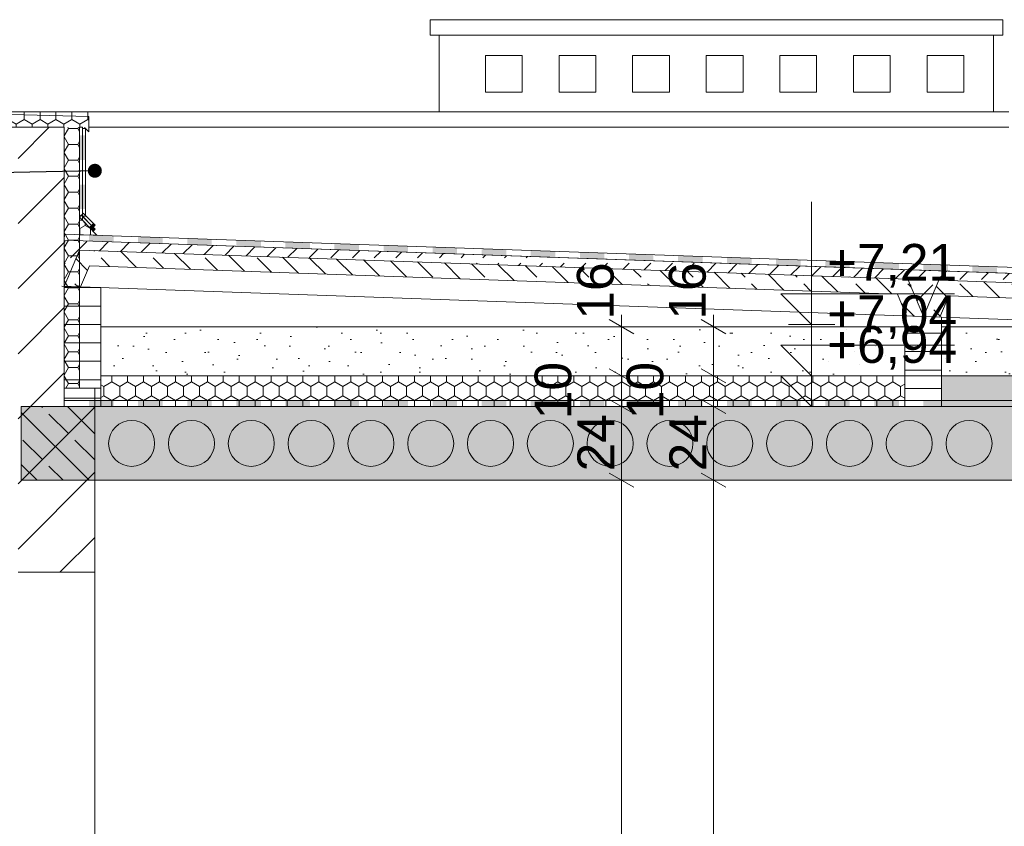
# Model space of a CAD drawing. Header units: centimetres. Extents: x 5703 to 19022, y -2164 to 612.
# Tile 15 of 49: x 14327 to 14648, y -504 to -241. Entities that reach past the tile are written whole.
import ezdxf

# ---------------------------------------------------------------- set-up
doc = ezdxf.new("R2010")
doc.units = ezdxf.units.CM
doc.header["$MEASUREMENT"] = 0
for name, color, linetype in [('810-Ogólne', 7, 'Continuous'), ('810-PZT', 7, 'Continuous'), ('830-Teksty Etykiety', 7, 'Continuous'), ('____PRZEKRÓJ_KRESKI', 7, 'Continuous'), ('MF_KRESKOWANIE', 7, 'Continuous'), ('MF_OKNA', 7, 'Continuous'), ('MF_SCIANY_KONSTR', 7, 'Continuous'), ('MF_SCIANY_KONSTR istn.', 7, 'Continuous'), ('MF_WIDOK', 7, 'Continuous'), ('MF_WYM_DUŻE', 7, 'Continuous'), ('MF_WYMIAR zagospodarowanie', 7, 'Continuous')]:
    doc.layers.add(name, color=color, linetype=linetype)
doc.styles.add('GENERATED_STYLE_3', font='arial.ttf')
doc.dimstyles.new('GENERATED_STYLE__1', dxfattribs={"dimtxt": 12, "dimasz": 6.08, "dimexe": 0.18, "dimexo": 0.0625, "dimgap": 0.09, "dimtad": 1, "dimdec": 0, "dimzin": 0, "dimdsep": 46, "dimtxsty": 'GENERATED_STYLE_3', "dimblk": 'ARROWHEAD_2', "dimblk1": 'ARROWHEAD_2', "dimblk2": 'ARROWHEAD_2', "dimcen": 0.09, "dimse1": 1, "dimse2": 1, "dimclrd": 7, "dimclre": 7, "dimclrt": 7, "dimadec": 0, "dimazin": 0, "dimtfac": 1, "dimtdec": 4, "dimtmove": 0, "dimatfit": 3, "dimfxl": 1, "dimtolj": 1, "dimtzin": 0, "dimarcsym": 0})
doc.dimstyles.new('GENERATED_STYLE__4', dxfattribs={"dimtxt": 0.18, "dimasz": 9.12, "dimexe": 0.18, "dimexo": 0.0625, "dimgap": 0.09, "dimtad": 0, "dimtih": 1, "dimtoh": 1, "dimdec": 4, "dimzin": 0, "dimdsep": 46, "dimcen": 0.09, "dimadec": 0, "dimazin": 0, "dimtfac": 1, "dimtdec": 4, "dimtmove": 0, "dimatfit": 3, "dimldrblk": 'ARROWHEAD_11', "dimfxl": 1, "dimtolj": 1, "dimtzin": 0, "dimarcsym": 0})
pattern_1 = [(45, (-4821233.928, -1061.357), (-10.60660172, 10.60660172), [])]
pattern_2 = [(90, (-4821233.9283, -1061.3574), (-5.1961524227, 0), [3, -6]), (90, (-4821236.5264, -1056.8574), (-5.1961524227, 0), [3, -6]), (150, (-4821233.9283, -1058.3574), (2.5980762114, 4.5), [3, -6]), (150, (-4821239.1245, -1058.3574), (2.5980762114, 4.5), [3, -6]), (210, (-4821233.9283, -1061.3574), (-2.5980762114, 4.5), [3, -6]), (210, (-4821239.1245, -1061.3574), (-2.5980762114, 4.5), [3, -6])]
pattern_3 = [(45, (-4821233.928, -1041.357), (-6.36396103, 6.36396103), [0, -6, 0, -9]), (110, (-4821213.928, -1041.357), (8.457233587, 3.07818129), [0, -4.4, 0, -7.6])]
pattern_4 = [(90, (-4821233.928, -1061.357), (-25, 0), [])]
pattern_5 = [(315, (-4821233.928, -1061.357), (8.485281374, 8.485281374), []), (315, (-4821229.686, -1057.115), (8.485281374, 8.485281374), [9, -3])]

# ---------------------------------------------------------------- blocks, each defined once
blk = doc.blocks.new('*D23', base_point=(-4821233.93, -1061.36))
at = {"layer": 'MF_WYM_DUŻE', "color": 7, "linetype": 'Continuous', "lineweight": 15, "transparency": 16777216}
for p, q in [((16254.81, -273.67), (16246.81, -269.05)), ((16246.81, -1106.05), (16254.81, -1110.67))]:
    blk.add_line(p, q, dxfattribs=at)
at = {"layer": 'MF_WYM_DUŻE', "color": 7, "linetype": 'Continuous', "lineweight": 13, "transparency": 16777216}
for p, q in [((16250.81, -271.36), (16250.81, -267.45)), ((16256.81, -271.36), (16244.81, -271.36)), ((16250.81, -1108.36), (16250.81, -271.36)), ((16256.81, -1108.36), (16244.81, -1108.36)), ((16250.81, -1112.27), (16250.81, -1108.36))]:
    blk.add_line(p, q, dxfattribs=at)
at = {"layer": 'MF_WYM_DUŻE', "color": 7, "lineweight": 13, "transparency": 16777216, "insert": (16248.41, -703.52), "char_height": 12, "attachment_point": 7, "rotation": 90, "style": 'GENERATED_STYLE_3'}
blk.add_mtext('\\A1;{\\pql;\\fArial|b0|i0|c238|p38;837}', dxfattribs=at)
blk = doc.blocks.new('ARROWHEAD_2')
at = {"color": 0, "linetype": 'Continuous', "lineweight": 0}
for p, q in [((-0.378, -0.655), (0.378, 0.655)), ((0, 0), (-1, 0))]:
    blk.add_line(p, q, dxfattribs=at)
blk = doc.blocks.new('*D24', base_point=(-4821233.93, -1061.36))
at = {"layer": 'MF_WYM_DUŻE', "color": 7, "linetype": 'Continuous', "lineweight": 15, "transparency": 16777216}
for p, q in [((16224.81, -273.67), (16216.81, -269.05)), ((16216.81, -1106.05), (16224.81, -1110.67))]:
    blk.add_line(p, q, dxfattribs=at)
at = {"layer": 'MF_WYM_DUŻE', "color": 7, "linetype": 'Continuous', "lineweight": 13, "transparency": 16777216}
for p, q in [((16220.81, -271.36), (16220.81, -267.45)), ((16226.81, -271.36), (16214.81, -271.36)), ((16220.81, -1108.36), (16220.81, -271.36)), ((16226.81, -1108.36), (16214.81, -1108.36)), ((16220.81, -1112.27), (16220.81, -1108.36))]:
    blk.add_line(p, q, dxfattribs=at)
at = {"layer": 'MF_WYM_DUŻE', "color": 7, "lineweight": 13, "transparency": 16777216, "insert": (16218.41, -703.52), "char_height": 12, "attachment_point": 7, "rotation": 90, "style": 'GENERATED_STYLE_3'}
blk.add_mtext('\\A1;{\\pql;\\fArial|b0|i0|c238|p38;837}', dxfattribs=at)
blk = doc.blocks.new('*X48', base_point=(-4821233.93, -1061.36))
at = {"layer": '810-Ogólne', "linetype": 'Continuous', "lineweight": 0, "true_color": 0x000000}
for points in [[(14342.1, -365.36), (14341.98, -365.36), (14341.98, -367.36), (14342.1, -367.36)], [(14350.1, -367.36), (14358.1, -367.36), (14358.1, -365.36), (14350.1, -365.36)], [(14366.1, -367.36), (14374.1, -367.36), (14374.1, -365.36), (14366.1, -365.36)], [(14382.1, -367.36), (14390.1, -367.36), (14390.1, -365.36), (14382.1, -365.36)], [(14398.1, -367.36), (14406.1, -367.36), (14406.1, -365.36), (14398.1, -365.36)], [(14414.1, -367.36), (14422.1, -367.36), (14422.1, -365.36), (14414.1, -365.36)], [(14430.1, -367.36), (14438.1, -367.36), (14438.1, -365.36), (14430.1, -365.36)], [(14446.1, -367.36), (14454.1, -367.36), (14454.1, -365.36), (14446.1, -365.36)], [(14462.1, -367.36), (14470.1, -367.36), (14470.1, -365.36), (14462.1, -365.36)], [(14478.1, -367.36), (14486.1, -367.36), (14486.1, -365.36), (14478.1, -365.36)], [(14494.1, -367.36), (14502.1, -367.36), (14502.1, -365.36), (14494.1, -365.36)], [(14510.1, -367.36), (14518.1, -367.36), (14518.1, -365.36), (14510.1, -365.36)], [(14526.1, -367.36), (14534.1, -367.36), (14534.1, -365.36), (14526.1, -365.36)], [(14542.1, -367.36), (14550.1, -367.36), (14550.1, -365.36), (14542.1, -365.36)], [(14558.1, -367.36), (14566.1, -367.36), (14566.1, -365.36), (14558.1, -365.36)], [(14574.1, -367.36), (14582.1, -367.36), (14582.1, -365.36), (14574.1, -365.36)], [(14590.1, -367.36), (14598.1, -367.36), (14598.1, -365.36), (14590.1, -365.36)], [(14606.1, -367.36), (14614.1, -367.36), (14614.1, -365.36), (14606.1, -365.36)], [(14622.1, -367.36), (14630.1, -367.36), (14630.1, -365.36), (14622.1, -365.36)], [(14638.1, -367.36), (14646.1, -367.36), (14646.1, -365.36), (14638.1, -365.36)]]:
    blk.add_hatch(color=18, dxfattribs=at).paths.add_polyline_path(points)
blk = doc.blocks.new('*X49', base_point=(-4821233.93, -1061.36))
at = {"layer": '810-Ogólne', "linetype": 'Continuous', "lineweight": 0, "true_color": 0x000000}
for points in [[(14341.98, -313.19), (14342.1, -313.19), (14342.1, -311.19), (14342.05, -311.19)], [(14350.1, -313.47), (14358.1, -313.75), (14358.1, -311.75), (14350.1, -311.47)], [(14366.1, -314.03), (14374.1, -314.31), (14374.1, -312.31), (14366.1, -312.03)], [(14382.1, -314.59), (14390.1, -314.87), (14390.1, -312.87), (14382.1, -312.59)], [(14398.1, -315.15), (14406.1, -315.43), (14406.1, -313.43), (14398.1, -313.15)], [(14414.1, -315.71), (14422.1, -315.99), (14422.1, -313.99), (14414.1, -313.71)], [(14430.1, -316.27), (14435.57, -316.47), (14438.1, -316.47), (14438.1, -314.55), (14430.1, -314.27)], [(14435.57, -316.47), (14438.1, -316.55), (14438.1, -316.47)], [(14446.1, -314.83), (14446.1, -316.47), (14454.1, -316.47), (14454.1, -315.11)], [(14454.1, -316.47), (14446.1, -316.47), (14446.1, -316.83), (14454.1, -317.11)], [(14462.1, -315.39), (14462.1, -316.47), (14470.1, -316.47), (14470.1, -315.67)], [(14470.1, -316.47), (14462.1, -316.47), (14462.1, -317.39), (14470.1, -317.67)], [(14478.1, -315.95), (14478.1, -316.46), (14486.1, -316.46), (14486.1, -316.23)], [(14486.1, -316.46), (14478.1, -316.46), (14478.1, -317.95), (14486.1, -318.23)], [(14494.1, -318.51), (14502.1, -318.79), (14502.1, -316.79), (14494.1, -316.51)], [(14510.1, -319.07), (14518.1, -319.35), (14518.1, -317.35), (14510.1, -317.07)], [(14526.1, -319.63), (14534.1, -319.91), (14534.1, -317.91), (14526.1, -317.63)], [(14542.1, -320.19), (14550.1, -320.47), (14550.1, -318.47), (14542.1, -318.19)], [(14558.1, -320.75), (14566.1, -321.03), (14566.1, -319.03), (14558.1, -318.75)], [(14574.1, -321.31), (14582.1, -321.59), (14582.1, -319.59), (14574.1, -319.31)], [(14590.1, -321.87), (14598.1, -322.15), (14598.1, -320.15), (14590.1, -319.87)], [(14606.1, -322.43), (14614.1, -322.71), (14614.1, -320.71), (14606.1, -320.43)], [(14622.1, -322.99), (14630.1, -323.27), (14630.1, -321.27), (14622.1, -320.99)], [(14638.1, -323.55), (14646.1, -323.83), (14646.1, -321.83), (14638.1, -321.55)]]:
    blk.add_hatch(color=18, dxfattribs=at).paths.add_polyline_path(points)
blk = doc.blocks.new('*X59', base_point=(-4821233.93, -1061.36))
at = {"layer": '810-Ogólne', "linetype": 'Continuous', "lineweight": 13}
for points in [[(14346.98, -287.04), (14347.98, -287.04), (14347.98, -279.04), (14346.98, -279.04)], [(14346.98, -303.04), (14347.98, -303.04), (14347.98, -295.04), (14346.98, -295.04)]]:
    blk.add_hatch(color=5, dxfattribs=at).paths.add_polyline_path(points)
blk = doc.blocks.new('*X60', base_point=(-4821233.93, -1061.36))
at = {"layer": '810-Ogólne', "linetype": 'Continuous', "lineweight": 13}
blk.add_hatch(color=5, dxfattribs=at).paths.add_polyline_path([(14350.77, -308.22), (14350.11, -308.87), (14351.42, -310.19), (14352.08, -309.53)])
blk = doc.blocks.new('*X61', base_point=(-4821233.93, -1061.36))
at = {"layer": '810-Ogólne', "linetype": 'Continuous', "lineweight": 13}
for points in [[(14347.98, -287.04), (14348.98, -287.04), (14348.98, -279.04), (14347.98, -279.04)], [(14347.98, -303.04), (14348.98, -303.04), (14348.98, -295.04), (14347.98, -295.04)]]:
    blk.add_hatch(color=5, dxfattribs=at).paths.add_polyline_path(points)
blk = doc.blocks.new('*X62', base_point=(-4821233.93, -1061.36))
at = {"layer": '810-Ogólne', "linetype": 'Continuous', "lineweight": 13}
blk.add_hatch(color=5, dxfattribs=at).paths.add_polyline_path([(14351.41, -307.56), (14350.77, -308.22), (14351.45, -308.9), (14352.1, -308.24)])
blk = doc.blocks.new('*D127', base_point=(-4821233.93, -1061.36))
at = {"layer": 'MF_WYM_DUŻE', "color": 7, "linetype": 'Continuous', "lineweight": 13, "transparency": 16777216}
for p, q in [((14559.7, -391.36), (14547.7, -391.36)), ((14553.7, -1061.36), (14553.7, -391.36)), ((14559.7, -1061.36), (14547.7, -1061.36))]:
    blk.add_line(p, q, dxfattribs=at)
at = {"layer": 'MF_WYM_DUŻE', "color": 7, "linetype": 'Continuous', "lineweight": 15, "transparency": 16777216}
for p, q in [((14549.7, -389.05), (14557.7, -393.67)), ((14549.7, -1059.05), (14557.7, -1063.67))]:
    blk.add_line(p, q, dxfattribs=at)
at = {"layer": 'MF_WYM_DUŻE', "color": 7, "lineweight": 13, "transparency": 16777216, "char_height": 12, "attachment_point": 7, "rotation": 90, "style": 'GENERATED_STYLE_3'}
for s, insert in [('\\A1;{\\pql;\\fArial|b0|i0|c238|p38;670}', (14551.3, -730.91)), ('\\A1;{\\pql;\\fArial|b0|i0|c238|p38;12}', (14551.3, -1059.05))]:
    blk.add_mtext(s, dxfattribs=dict(at, insert=insert))
blk = doc.blocks.new('*D128', base_point=(-4821233.93, -1061.36))
at = {"layer": 'MF_WYM_DUŻE', "color": 7, "linetype": 'Continuous', "lineweight": 15, "transparency": 16777216}
for p, q in [((14549.7, -365.05), (14557.7, -369.67)), ((14549.7, -389.05), (14557.7, -393.67))]:
    blk.add_line(p, q, dxfattribs=at)
at = {"layer": 'MF_WYM_DUŻE', "color": 7, "linetype": 'Continuous', "lineweight": 13, "transparency": 16777216}
for p, q in [((14559.7, -367.36), (14547.7, -367.36)), ((14553.7, -391.36), (14553.7, -367.36)), ((14559.7, -391.36), (14547.7, -391.36))]:
    blk.add_line(p, q, dxfattribs=at)
at = {"layer": 'MF_WYM_DUŻE', "color": 7, "lineweight": 13, "transparency": 16777216, "char_height": 12, "attachment_point": 7, "rotation": 90, "style": 'GENERATED_STYLE_3'}
for s, insert in [('\\A1;{\\pql;\\fArial|b0|i0|c238|p38;10}', (14537.5, -371.47)), ('\\A1;{\\pql;\\fArial|b0|i0|c238|p38;24}', (14551.3, -388.47))]:
    blk.add_mtext(s, dxfattribs=dict(at, insert=insert))
blk = doc.blocks.new('*D129', base_point=(-4821233.93, -1061.36))
at = {"layer": 'MF_WYM_DUŻE', "color": 7, "linetype": 'Continuous', "lineweight": 15, "transparency": 16777216}
for p, q in [((14549.7, -355.05), (14557.7, -359.67)), ((14549.7, -365.05), (14557.7, -369.67))]:
    blk.add_line(p, q, dxfattribs=at)
at = {"layer": 'MF_WYM_DUŻE', "color": 7, "linetype": 'Continuous', "lineweight": 13, "transparency": 16777216}
for p, q in [((14559.7, -357.36), (14547.7, -357.36)), ((14553.7, -367.36), (14553.7, -357.36)), ((14559.7, -367.36), (14547.7, -367.36))]:
    blk.add_line(p, q, dxfattribs=at)
blk = doc.blocks.new('*D130', base_point=(-4821233.93, -1061.36))
at = {"layer": 'MF_WYM_DUŻE', "color": 7, "linetype": 'Continuous', "lineweight": 15, "transparency": 16777216}
for p, q in [((14557.7, -343.67), (14549.7, -339.05)), ((14549.7, -355.05), (14557.7, -359.67))]:
    blk.add_line(p, q, dxfattribs=at)
at = {"layer": 'MF_WYM_DUŻE', "color": 7, "linetype": 'Continuous', "lineweight": 13, "transparency": 16777216}
for p, q in [((14553.7, -341.36), (14553.7, -337.45)), ((14559.7, -341.36), (14547.7, -341.36)), ((14553.7, -357.36), (14553.7, -341.36)), ((14559.7, -357.36), (14547.7, -357.36))]:
    blk.add_line(p, q, dxfattribs=at)
at = {"layer": 'MF_WYM_DUŻE', "color": 7, "lineweight": 13, "transparency": 16777216, "insert": (14551.3, -339.05), "char_height": 12, "attachment_point": 7, "rotation": 90, "style": 'GENERATED_STYLE_3'}
blk.add_mtext('\\A1;{\\pql;\\fArial|b0|i0|c238|p38;16}', dxfattribs=at)
blk = doc.blocks.new('*D137', base_point=(-4821233.93, -1061.36))
at = {"layer": 'MF_WYM_DUŻE', "color": 7, "linetype": 'Continuous', "lineweight": 13, "transparency": 16777216}
for p, q in [((14529.7, -391.36), (14517.7, -391.36)), ((14523.7, -1061.36), (14523.7, -391.36)), ((14529.7, -1061.36), (14517.7, -1061.36))]:
    blk.add_line(p, q, dxfattribs=at)
at = {"layer": 'MF_WYM_DUŻE', "color": 7, "linetype": 'Continuous', "lineweight": 15, "transparency": 16777216}
for p, q in [((14519.7, -389.05), (14527.7, -393.67)), ((14519.7, -1059.05), (14527.7, -1063.67))]:
    blk.add_line(p, q, dxfattribs=at)
at = {"layer": 'MF_WYM_DUŻE', "color": 7, "lineweight": 13, "transparency": 16777216, "char_height": 12, "attachment_point": 7, "rotation": 90, "style": 'GENERATED_STYLE_3'}
for s, insert in [('\\A1;{\\pql;\\fArial|b0|i0|c238|p38;670}', (14521.3, -730.91)), ('\\A1;{\\pql;\\fArial|b0|i0|c238|p38;12}', (14521.3, -1059.05))]:
    blk.add_mtext(s, dxfattribs=dict(at, insert=insert))
blk = doc.blocks.new('*D138', base_point=(-4821233.93, -1061.36))
at = {"layer": 'MF_WYM_DUŻE', "color": 7, "linetype": 'Continuous', "lineweight": 15, "transparency": 16777216}
for p, q in [((14519.7, -365.05), (14527.7, -369.67)), ((14519.7, -389.05), (14527.7, -393.67))]:
    blk.add_line(p, q, dxfattribs=at)
at = {"layer": 'MF_WYM_DUŻE', "color": 7, "linetype": 'Continuous', "lineweight": 13, "transparency": 16777216}
for p, q in [((14529.7, -367.36), (14517.7, -367.36)), ((14523.7, -391.36), (14523.7, -367.36)), ((14529.7, -391.36), (14517.7, -391.36))]:
    blk.add_line(p, q, dxfattribs=at)
at = {"layer": 'MF_WYM_DUŻE', "color": 7, "lineweight": 13, "transparency": 16777216, "char_height": 12, "attachment_point": 7, "rotation": 90, "style": 'GENERATED_STYLE_3'}
for s, insert in [('\\A1;{\\pql;\\fArial|b0|i0|c238|p38;10}', (14507.5, -371.47)), ('\\A1;{\\pql;\\fArial|b0|i0|c238|p38;24}', (14521.3, -388.47))]:
    blk.add_mtext(s, dxfattribs=dict(at, insert=insert))
blk = doc.blocks.new('*D139', base_point=(-4821233.93, -1061.36))
at = {"layer": 'MF_WYM_DUŻE', "color": 7, "linetype": 'Continuous', "lineweight": 15, "transparency": 16777216}
for p, q in [((14519.7, -355.05), (14527.7, -359.67)), ((14519.7, -365.05), (14527.7, -369.67))]:
    blk.add_line(p, q, dxfattribs=at)
at = {"layer": 'MF_WYM_DUŻE', "color": 7, "linetype": 'Continuous', "lineweight": 13, "transparency": 16777216}
for p, q in [((14529.7, -357.36), (14517.7, -357.36)), ((14523.7, -367.36), (14523.7, -357.36)), ((14529.7, -367.36), (14517.7, -367.36))]:
    blk.add_line(p, q, dxfattribs=at)
blk = doc.blocks.new('*D140', base_point=(-4821233.93, -1061.36))
at = {"layer": 'MF_WYM_DUŻE', "color": 7, "linetype": 'Continuous', "lineweight": 15, "transparency": 16777216}
for p, q in [((14527.7, -343.67), (14519.7, -339.05)), ((14519.7, -355.05), (14527.7, -359.67))]:
    blk.add_line(p, q, dxfattribs=at)
at = {"layer": 'MF_WYM_DUŻE', "color": 7, "linetype": 'Continuous', "lineweight": 13, "transparency": 16777216}
for p, q in [((14523.7, -341.36), (14523.7, -337.45)), ((14529.7, -341.36), (14517.7, -341.36)), ((14523.7, -357.36), (14523.7, -341.36)), ((14529.7, -357.36), (14517.7, -357.36))]:
    blk.add_line(p, q, dxfattribs=at)
at = {"layer": 'MF_WYM_DUŻE', "color": 7, "lineweight": 13, "transparency": 16777216, "insert": (14521.3, -339.05), "char_height": 12, "attachment_point": 7, "rotation": 90, "style": 'GENERATED_STYLE_3'}
blk.add_mtext('\\A1;{\\pql;\\fArial|b0|i0|c238|p38;16}', dxfattribs=at)
blk = doc.blocks.new('*D147', base_point=(-4821233.93, -1061.36))
at = {"layer": 'MF_WYM_DUŻE', "color": 7, "linetype": 'Continuous', "lineweight": 13, "transparency": 16777216}
for p, q in [((15942.7, -391.36), (15930.7, -391.36)), ((15936.7, -1061.36), (15936.7, -391.36)), ((15942.7, -1061.36), (15930.7, -1061.36))]:
    blk.add_line(p, q, dxfattribs=at)
at = {"layer": 'MF_WYM_DUŻE', "color": 7, "linetype": 'Continuous', "lineweight": 15, "transparency": 16777216}
for p, q in [((15932.7, -389.05), (15940.7, -393.67)), ((15932.7, -1059.05), (15940.7, -1063.67))]:
    blk.add_line(p, q, dxfattribs=at)
at = {"layer": 'MF_WYM_DUŻE', "color": 7, "lineweight": 13, "transparency": 16777216, "char_height": 12, "attachment_point": 7, "rotation": 90, "style": 'GENERATED_STYLE_3'}
for s, insert in [('\\A1;{\\pql;\\fArial|b0|i0|c238|p38;670}', (15934.3, -730.91)), ('\\A1;{\\pql;\\fArial|b0|i0|c238|p38;12}', (15934.3, -1059.05))]:
    blk.add_mtext(s, dxfattribs=dict(at, insert=insert))
blk = doc.blocks.new('*D148', base_point=(-4821233.93, -1061.36))
at = {"layer": 'MF_WYM_DUŻE', "color": 7, "linetype": 'Continuous', "lineweight": 15, "transparency": 16777216}
for p, q in [((15932.7, -365.05), (15940.7, -369.67)), ((15932.7, -389.05), (15940.7, -393.67))]:
    blk.add_line(p, q, dxfattribs=at)
at = {"layer": 'MF_WYM_DUŻE', "color": 7, "linetype": 'Continuous', "lineweight": 13, "transparency": 16777216}
for p, q in [((15942.7, -367.36), (15930.7, -367.36)), ((15936.7, -391.36), (15936.7, -367.36)), ((15942.7, -391.36), (15930.7, -391.36))]:
    blk.add_line(p, q, dxfattribs=at)
at = {"layer": 'MF_WYM_DUŻE', "color": 7, "lineweight": 13, "transparency": 16777216, "char_height": 12, "attachment_point": 7, "rotation": 90, "style": 'GENERATED_STYLE_3'}
for s, insert in [('\\A1;{\\pql;\\fArial|b0|i0|c238|p38;10}', (15920.5, -371.47)), ('\\A1;{\\pql;\\fArial|b0|i0|c238|p38;24}', (15934.3, -388.47))]:
    blk.add_mtext(s, dxfattribs=dict(at, insert=insert))
blk = doc.blocks.new('*D149', base_point=(-4821233.93, -1061.36))
at = {"layer": 'MF_WYM_DUŻE', "color": 7, "linetype": 'Continuous', "lineweight": 15, "transparency": 16777216}
for p, q in [((15932.7, -355.05), (15940.7, -359.67)), ((15932.7, -365.05), (15940.7, -369.67))]:
    blk.add_line(p, q, dxfattribs=at)
at = {"layer": 'MF_WYM_DUŻE', "color": 7, "linetype": 'Continuous', "lineweight": 13, "transparency": 16777216}
for p, q in [((15942.7, -357.36), (15930.7, -357.36)), ((15936.7, -367.36), (15936.7, -357.36)), ((15942.7, -367.36), (15930.7, -367.36))]:
    blk.add_line(p, q, dxfattribs=at)
blk = doc.blocks.new('*D150', base_point=(-4821233.93, -1061.36))
at = {"layer": 'MF_WYM_DUŻE', "color": 7, "linetype": 'Continuous', "lineweight": 15, "transparency": 16777216}
for p, q in [((15932.7, -339.05), (15940.7, -343.67)), ((15932.7, -355.05), (15940.7, -359.67))]:
    blk.add_line(p, q, dxfattribs=at)
at = {"layer": 'MF_WYM_DUŻE', "color": 7, "linetype": 'Continuous', "lineweight": 13, "transparency": 16777216}
for p, q in [((15942.7, -341.36), (15930.7, -341.36)), ((15936.7, -357.36), (15936.7, -341.36)), ((15942.7, -357.36), (15930.7, -357.36))]:
    blk.add_line(p, q, dxfattribs=at)
blk = doc.blocks.new('*D151', base_point=(-4821233.93, -1061.36))
at = {"layer": 'MF_WYM_DUŻE', "color": 7, "linetype": 'Continuous', "lineweight": 15, "transparency": 16777216}
for p, q in [((15940.7, -273.07), (15932.7, -268.45)), ((15932.7, -339.05), (15940.7, -343.67))]:
    blk.add_line(p, q, dxfattribs=at)
at = {"layer": 'MF_WYM_DUŻE', "color": 7, "linetype": 'Continuous', "lineweight": 13, "transparency": 16777216}
for p, q in [((15936.7, -270.76), (15936.7, -266.85)), ((15942.7, -270.76), (15930.7, -270.76)), ((15936.7, -341.36), (15936.7, -270.76)), ((15942.7, -341.36), (15930.7, -341.36))]:
    blk.add_line(p, q, dxfattribs=at)
at = {"layer": 'MF_WYM_DUŻE', "color": 7, "lineweight": 13, "transparency": 16777216, "char_height": 12, "attachment_point": 7, "rotation": 90, "style": 'GENERATED_STYLE_3'}
for s, insert in [('\\A1;{\\pql;\\fArial|b0|i0|c238|p38;71}', (15934.3, -306.06)), ('\\A1;{\\pql;\\fArial|b0|i0|c238|p38;16}', (15934.3, -339.05))]:
    blk.add_mtext(s, dxfattribs=dict(at, insert=insert))
blk = doc.blocks.new('*D157', base_point=(-4821233.93, -1061.36))
at = {"layer": 'MF_WYM_DUŻE', "color": 7, "linetype": 'Continuous', "lineweight": 13, "transparency": 16777216}
for p, q in [((15972.7, -391.36), (15960.7, -391.36)), ((15966.7, -1061.36), (15966.7, -391.36)), ((15972.7, -1061.36), (15960.7, -1061.36))]:
    blk.add_line(p, q, dxfattribs=at)
at = {"layer": 'MF_WYM_DUŻE', "color": 7, "linetype": 'Continuous', "lineweight": 15, "transparency": 16777216}
for p, q in [((15962.7, -389.05), (15970.7, -393.67)), ((15962.7, -1059.05), (15970.7, -1063.67))]:
    blk.add_line(p, q, dxfattribs=at)
at = {"layer": 'MF_WYM_DUŻE', "color": 7, "lineweight": 13, "transparency": 16777216, "char_height": 12, "attachment_point": 7, "rotation": 90, "style": 'GENERATED_STYLE_3'}
for s, insert in [('\\A1;{\\pql;\\fArial|b0|i0|c238|p38;670}', (15964.3, -730.91)), ('\\A1;{\\pql;\\fArial|b0|i0|c238|p38;12}', (15964.3, -1059.05))]:
    blk.add_mtext(s, dxfattribs=dict(at, insert=insert))
blk = doc.blocks.new('*D158', base_point=(-4821233.93, -1061.36))
at = {"layer": 'MF_WYM_DUŻE', "color": 7, "linetype": 'Continuous', "lineweight": 15, "transparency": 16777216}
for p, q in [((15962.7, -365.05), (15970.7, -369.67)), ((15962.7, -389.05), (15970.7, -393.67))]:
    blk.add_line(p, q, dxfattribs=at)
at = {"layer": 'MF_WYM_DUŻE', "color": 7, "linetype": 'Continuous', "lineweight": 13, "transparency": 16777216}
for p, q in [((15972.7, -367.36), (15960.7, -367.36)), ((15966.7, -391.36), (15966.7, -367.36)), ((15972.7, -391.36), (15960.7, -391.36))]:
    blk.add_line(p, q, dxfattribs=at)
at = {"layer": 'MF_WYM_DUŻE', "color": 7, "lineweight": 13, "transparency": 16777216, "char_height": 12, "attachment_point": 7, "rotation": 90, "style": 'GENERATED_STYLE_3'}
for s, insert in [('\\A1;{\\pql;\\fArial|b0|i0|c238|p38;10}', (15950.5, -371.47)), ('\\A1;{\\pql;\\fArial|b0|i0|c238|p38;24}', (15964.3, -388.47))]:
    blk.add_mtext(s, dxfattribs=dict(at, insert=insert))
blk = doc.blocks.new('*D159', base_point=(-4821233.93, -1061.36))
at = {"layer": 'MF_WYM_DUŻE', "color": 7, "linetype": 'Continuous', "lineweight": 15, "transparency": 16777216}
for p, q in [((15962.7, -355.05), (15970.7, -359.67)), ((15962.7, -365.05), (15970.7, -369.67))]:
    blk.add_line(p, q, dxfattribs=at)
at = {"layer": 'MF_WYM_DUŻE', "color": 7, "linetype": 'Continuous', "lineweight": 13, "transparency": 16777216}
for p, q in [((15972.7, -357.36), (15960.7, -357.36)), ((15966.7, -367.36), (15966.7, -357.36)), ((15972.7, -367.36), (15960.7, -367.36))]:
    blk.add_line(p, q, dxfattribs=at)
blk = doc.blocks.new('*D160', base_point=(-4821233.93, -1061.36))
at = {"layer": 'MF_WYM_DUŻE', "color": 7, "linetype": 'Continuous', "lineweight": 15, "transparency": 16777216}
for p, q in [((15962.7, -339.05), (15970.7, -343.67)), ((15962.7, -355.05), (15970.7, -359.67))]:
    blk.add_line(p, q, dxfattribs=at)
at = {"layer": 'MF_WYM_DUŻE', "color": 7, "linetype": 'Continuous', "lineweight": 13, "transparency": 16777216}
for p, q in [((15972.7, -341.36), (15960.7, -341.36)), ((15966.7, -357.36), (15966.7, -341.36)), ((15972.7, -357.36), (15960.7, -357.36))]:
    blk.add_line(p, q, dxfattribs=at)
blk = doc.blocks.new('*D161', base_point=(-4821233.93, -1061.36))
at = {"layer": 'MF_WYM_DUŻE', "color": 7, "linetype": 'Continuous', "lineweight": 15, "transparency": 16777216}
for p, q in [((15970.7, -273.07), (15962.7, -268.45)), ((15962.7, -339.05), (15970.7, -343.67))]:
    blk.add_line(p, q, dxfattribs=at)
at = {"layer": 'MF_WYM_DUŻE', "color": 7, "linetype": 'Continuous', "lineweight": 13, "transparency": 16777216}
for p, q in [((15966.7, -270.76), (15966.7, -266.85)), ((15972.7, -270.76), (15960.7, -270.76)), ((15966.7, -341.36), (15966.7, -270.76)), ((15972.7, -341.36), (15960.7, -341.36))]:
    blk.add_line(p, q, dxfattribs=at)
at = {"layer": 'MF_WYM_DUŻE', "color": 7, "lineweight": 13, "transparency": 16777216, "char_height": 12, "attachment_point": 7, "rotation": 90, "style": 'GENERATED_STYLE_3'}
for s, insert in [('\\A1;{\\pql;\\fArial|b0|i0|c238|p38;71}', (15964.3, -306.06)), ('\\A1;{\\pql;\\fArial|b0|i0|c238|p38;16}', (15964.3, -339.05))]:
    blk.add_mtext(s, dxfattribs=dict(at, insert=insert))
blk = doc.blocks.new('ARROWHEAD_11')
at = {"color": 0, "linetype": 'Continuous', "lineweight": 0}
blk.add_line((0, 0), (-1, 0), dxfattribs=at)
at = {"color": 0, "linetype": 'Continuous', "lineweight": 0, "const_width": 0.25, "flags": 128}
blk.add_lwpolyline([(-0.125, 0, 1), (0.125, 0, 1)], format="xyb", close=True, dxfattribs=at)

msp = doc.modelspace()

# ---------------------------------------------------------------- hatches: boundary and pattern name
at = {"layer": '810-Ogólne', "linetype": 'Continuous', "lineweight": 13}
h = msp.add_hatch(dxfattribs=at)
h.set_pattern_fill('CUT_STONE_0002', color=5, style=0, pattern_type=2)
h.set_pattern_definition(pattern_3)
h.paths.add_polyline_path([(14616.05, -341.36), (14616.05, -357.36), (14353.98, -357.36), (14353.98, -341.36)])
h = msp.add_hatch(dxfattribs=at)
h.set_pattern_fill('CUT_STONE_0002', color=5, style=0, pattern_type=2)
h.set_pattern_definition(pattern_3)
h.paths.add_polyline_path([(14906.33, -341.36), (14906.33, -357.36), (14628.05, -357.36), (14628.05, -341.36)])
at = {"layer": '____PRZEKRÓJ_KRESKI', "linetype": 'Continuous', "lineweight": 13}
h = msp.add_hatch(dxfattribs=at)
h.set_pattern_fill('HEXAGONAL_0002', color=5, style=0, pattern_type=2)
h.set_pattern_definition(pattern_2)
h.paths.add_polyline_path([(14293.98, -276.36), (14349.98, -276.36), (14349.98, -271.36), (14293.98, -271.36)])
h = msp.add_hatch(dxfattribs=at)
h.set_pattern_fill('BLOCZKI_CERAMICZNE_0002', style=0, pattern_type=2)
h.set_pattern_definition(pattern_1)
h.paths.add_polyline_path([(14326.98, -361.36), (14341.98, -361.36), (14341.98, -276.36), (14326.98, -276.36)])
h = msp.add_hatch(dxfattribs=at)
h.set_pattern_fill('HEXAGONAL_0002', color=5, style=0, pattern_type=2)
h.set_pattern_definition([(1e-14, (-5564261.6196, -1061.3574), (0, 5.1961524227), [3, -6]), (1e-14, (-5564257.1196, -1058.7594), (0, 5.1961524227), [3, -6]), (60, (-5564258.6196, -1061.3574), (-4.5, 2.5980762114), [3, -6]), (60, (-5564258.6196, -1056.1613), (-4.5, 2.5980762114), [3, -6]), (120, (-5564261.6196, -1061.3574), (4.5, 2.5980762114), [3, -6]), (120, (-5564261.6196, -1056.1613), (4.5, 2.5980762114), [3, -6])])
h.paths.add_polyline_path([(14341.98, -361.36), (14346.98, -361.36), (14346.98, -276.36), (14341.98, -276.36)])
h = msp.add_hatch(dxfattribs=at)
h.set_pattern_fill('BLOCZKI_CERAMICZNE_0002', style=0, pattern_type=2)
h.set_pattern_definition(pattern_1)
h.paths.add_polyline_path([(14351.98, -361.36), (14326.98, -361.36), (14326.98, -421.36), (14351.98, -421.36)])
at = {"layer": 'MF_KRESKOWANIE', "linetype": 'Continuous', "lineweight": 13}
h = msp.add_hatch(dxfattribs=at)
h.set_pattern_fill('BETON_0002', style=0, pattern_type=2)
h.set_pattern_definition([(45, (-4821233.928, -1061.357), (-7.071067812, 7.071067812), [7.5, -2.5]), (45, (-4821233.928, -1054.286), (-7.071067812, 7.071067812), [7.5, -2.5])])
h.paths.add_polyline_path([(14341.98, -328.2), (14341.98, -313.19), (14924.45, -333.58), (14924.52, -367.36), (14911.85, -348.14), (14906.7, -335.96), (14627.15, -326.17), (14622.15, -338.01), (14617, -325.82), (14346.98, -316.36)])
h = msp.add_hatch(dxfattribs=at)
h.set_pattern_fill('BETON_ZBROJONY_0002', style=0, pattern_type=2)
h.set_pattern_definition(pattern_5)
h.paths.add_polyline_path([(14341.98, -328.2), (14346.98, -316.36), (14617, -325.82), (14622.15, -338.01), (14616.64, -337.81), (14613.64, -330.7), (14350.24, -321.48), (14347.33, -328.39)])
h = msp.add_hatch(dxfattribs=at)
h.set_pattern_fill('BETON_ZBROJONY_0002', style=0, pattern_type=2)
h.set_pattern_definition(pattern_5)
h.paths.add_polyline_path([(14622.15, -338.01), (14627.15, -326.17), (14906.7, -335.96), (14912.01, -348.52), (14906.53, -348.33), (14903.37, -340.84), (14630.42, -331.28), (14627.5, -338.19)])
h = msp.add_hatch(dxfattribs=at)
h.set_pattern_fill('PLANK_FLOOR_PIONOWO_0002', style=0, pattern_type=2)
h.set_pattern_definition(pattern_4)
h.paths.add_polyline_path([(14341.98, -367.36), (14353.98, -367.36), (14353.98, -328.62), (14341.98, -328.2)])
h = msp.add_hatch(dxfattribs=at)
h.set_pattern_fill('PLANK_FLOOR_PIONOWO_0002', style=0, pattern_type=2)
h.set_pattern_definition(pattern_4)
h.paths.add_polyline_path([(14616.05, -367.36), (14628.05, -367.36), (14628.05, -338.21), (14616.05, -337.79)])
h = msp.add_hatch(dxfattribs=at)
h.set_pattern_fill('HEXAGONAL_0002', style=0, pattern_type=2)
h.set_pattern_definition(pattern_2)
h.paths.add_polyline_path([(14353.98, -367.36), (14353.98, -357.36), (14616.05, -357.36), (14616.05, -367.36)])
h = msp.add_hatch(dxfattribs=at)
h.set_pattern_fill('HEXAGONAL_0002', style=0, pattern_type=2)
h.set_pattern_definition(pattern_2)
h.paths.add_polyline_path([(14628.05, -367.36), (14628.05, -357.36), (14912.52, -357.36), (14912.52, -367.36)])
at = {"layer": 'MF_KRESKOWANIE', "linetype": 'Continuous', "lineweight": 5, "true_color": 0xbcbcbc}
msp.add_hatch(color=9, dxfattribs=at).paths.add_polyline_path([(14327.98, -391.36), (14351.98, -391.36), (14351.98, -367.36), (14327.98, -367.36)])
at = {"layer": 'MF_KRESKOWANIE', "linetype": 'Continuous', "lineweight": 13}
h = msp.add_hatch(dxfattribs=at)
h.set_pattern_fill('BETON_ZBROJONY_0002', style=0, pattern_type=2)
h.set_pattern_definition(pattern_5)
h.paths.add_polyline_path([(14351.98, -367.36), (14327.98, -367.36), (14327.98, -391.36), (14351.98, -391.36)])
at = {"layer": 'MF_KRESKOWANIE', "linetype": 'Continuous', "lineweight": 0, "true_color": 0x000000}
msp.add_hatch(color=18, dxfattribs=at).paths.add_polyline_path([(14351.98, -367.36), (16120.98, -367.36), (16120.98, -391.36), (14351.98, -391.36)])
at = {"layer": 'MF_WYMIAR zagospodarowanie', "linetype": 'Continuous', "lineweight": 13}
h = msp.add_hatch(dxfattribs=at)
h.set_pattern_fill('STYROPIAN_0002', color=5, style=0, pattern_type=2)
h.set_pattern_definition([(90, (-4821233.9283, -1061.3574), (-3.4641016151, 0), [2, -4]), (90, (-4821235.6604, -1058.3574), (-3.4641016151, 0), [2, -4]), (150, (-4821233.9283, -1059.3574), (1.7320508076, 3), [2, -4]), (150, (-4821237.3924, -1059.3574), (1.7320508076, 3), [2, -4]), (210, (-4821233.9283, -1061.3574), (-1.7320508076, 3), [2, -4]), (210, (-4821237.3924, -1061.3574), (-1.7320508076, 3), [2, -4])])
h.paths.add_polyline_path([(14352.68, -311.5), (14346.98, -311.39), (14346.98, -305.68)])

# ---------------------------------------------------------------- linework, layer by layer
at = {"layer": '810-Ogólne', "color": 5, "linetype": 'Continuous', "lineweight": 13}
for p, q in [((14347.98, -276.36), (14346.98, -276.36)), ((14346.98, -276.36), (14346.98, -306.64)), ((14347.98, -306.64), (14347.98, -276.36)), ((14348.98, -276.79), (14347.98, -276.79)), ((14347.98, -276.79), (14347.98, -305.29)), ((14348.98, -305.29), (14348.98, -276.79)), ((14348.18, -304.38), (14347.6, -305.05)), ((14352.1, -308.24), (14348.18, -304.38)), ((14347.56, -305.01), (14346.98, -305.68)), ((14346.98, -305.68), (14351.42, -310.19)), ((14346.98, -306.64), (14347.98, -306.64)), ((14352.08, -309.53), (14347.56, -305.01)), ((14347.6, -305.05), (14351.45, -308.9)), ((14347.98, -305.29), (14348.98, -305.29)), ((14351.42, -310.19), (14352.08, -309.53)), ((14351.45, -308.9), (14352.1, -308.24))]:
    msp.add_line(p, q, dxfattribs=at)
at = {"layer": '810-Ogólne', "color": 7, "linetype": 'Continuous', "lineweight": 13}
for p, q in [((14342.05, -311.19), (14341.98, -313.19)), ((14925.24, -331.6), (14342.05, -311.19)), ((14341.98, -313.19), (14925.17, -333.6)), ((16130.98, -365.36), (14341.98, -365.36)), ((14341.98, -365.36), (14341.98, -367.36)), ((14341.98, -367.36), (16130.98, -367.36))]:
    msp.add_line(p, q, dxfattribs=at)
at = {"layer": '810-Ogólne', "color": 5, "linetype": 'Continuous', "lineweight": 13, "flags": 128}
for points in [[(14616.05, -341.36), (14616.05, -357.36), (14353.98, -357.36), (14353.98, -341.36)], [(14906.33, -341.36), (14906.33, -357.36), (14628.05, -357.36), (14628.05, -341.36)]]:
    msp.add_lwpolyline(points, close=True, dxfattribs=at)
at = {"layer": '810-PZT', "color": 7, "linetype": 'Continuous', "lineweight": 13, "flags": 128}
for points in [[(14479.31, -252.96), (14491.31, -252.96), (14491.31, -264.96), (14479.31, -264.96)], [(14503.31, -252.96), (14515.31, -252.96), (14515.31, -264.96), (14503.31, -264.96)], [(14527.31, -252.96), (14539.31, -252.96), (14539.31, -264.96), (14527.31, -264.96)], [(14551.31, -252.96), (14563.31, -252.96), (14563.31, -264.96), (14551.31, -264.96)], [(14575.31, -252.96), (14587.31, -252.96), (14587.31, -264.96), (14575.31, -264.96)], [(14599.31, -252.96), (14611.31, -252.96), (14611.31, -264.96), (14599.31, -264.96)], [(14623.31, -252.96), (14635.31, -252.96), (14635.31, -264.96), (14623.31, -264.96)]]:
    msp.add_lwpolyline(points, close=True, dxfattribs=at)
at = {"layer": '____PRZEKRÓJ_KRESKI', "color": 7, "linetype": 'Continuous', "lineweight": 13}
for p, q in [((14461.28, -241.33), (14461.29, -241.33)), ((14461.28, -246.33), (14461.28, -241.33)), ((14461.29, -241.33), (14647.98, -241.33)), ((14461.29, -246.33), (14461.29, -241.33)), ((14647.98, -246.33), (14647.98, -241.33)), ((14647.98, -241.33), (14648, -241.33)), ((14648, -246.33), (14648, -241.33)), ((14461.28, -246.33), (14461.29, -246.33)), ((14461.29, -246.33), (14647.98, -246.33)), ((14464.29, -246.33), (14464.29, -271.36)), ((14644.97, -271.36), (14644.97, -246.33)), ((14645, -246.33), (14645, -271.36)), ((14647.98, -246.33), (14648, -246.33)), ((14293.98, -271.36), (14349.98, -271.36)), ((14349.98, -271.36), (14649.98, -271.36)), ((14293.98, -276.36), (14341.98, -276.36)), ((14341.98, -361.36), (14341.98, -276.36)), ((14341.98, -361.36), (14341.98, -276.36)), ((14349.98, -276.36), (14649.98, -276.36)), ((14351.98, -421.36), (14351.98, -361.36)), ((14326.98, -421.36), (14351.98, -421.36)), ((14351.98, -421.36), (14351.98, -623.36))]:
    msp.add_line(p, q, dxfattribs=at)
at = {"layer": '____PRZEKRÓJ_KRESKI', "color": 5, "linetype": 'Continuous', "lineweight": 13}
msp.add_line((14346.98, -361.36), (14346.98, -276.36), dxfattribs=at)
at = {"layer": 'MF_KRESKOWANIE', "color": 7, "linetype": 'Continuous', "lineweight": 13, "flags": 128}
for points in [[(14341.98, -328.2), (14341.98, -313.19), (14924.45, -333.58), (14924.52, -367.36), (14911.85, -348.14), (14906.7, -335.96), (14627.15, -326.17), (14622.15, -338.01), (14617, -325.82), (14346.98, -316.36)], [(14341.98, -328.2), (14346.98, -316.36), (14617, -325.82), (14622.15, -338.01), (14616.64, -337.81), (14613.64, -330.7), (14350.24, -321.48), (14347.33, -328.39)], [(14622.15, -338.01), (14627.15, -326.17), (14906.7, -335.96), (14912.01, -348.52), (14906.53, -348.33), (14903.37, -340.84), (14630.42, -331.28), (14627.5, -338.19)], [(14341.98, -367.36), (14353.98, -367.36), (14353.98, -328.62), (14341.98, -328.2)], [(14616.05, -367.36), (14628.05, -367.36), (14628.05, -338.21), (14616.05, -337.79)], [(14353.98, -367.36), (14353.98, -357.36), (14616.05, -357.36), (14616.05, -367.36)], [(14628.05, -367.36), (14628.05, -357.36), (14912.52, -357.36), (14912.52, -367.36)], [(14327.98, -391.36), (14351.98, -391.36), (14351.98, -367.36), (14327.98, -367.36)], [(14351.98, -367.36), (14327.98, -367.36), (14327.98, -391.36), (14351.98, -391.36)], [(14351.98, -367.36), (16120.98, -367.36), (16120.98, -391.36), (14351.98, -391.36)]]:
    msp.add_lwpolyline(points, close=True, dxfattribs=at)
at = {"layer": 'MF_OKNA', "color": 7, "linetype": 'Continuous', "lineweight": 13}
for p, q in [((14341.98, -322.82), (14341.98, -361.36)), ((14900.52, -347.75), (14341.25, -328.17)), ((14353.98, -328.62), (14353.98, -361.36))]:
    msp.add_line(p, q, dxfattribs=at)
at = {"layer": 'MF_SCIANY_KONSTR', "color": 7, "linetype": 'Continuous', "lineweight": 13}
msp.add_line((14351.98, -367.36), (16120.98, -367.36), dxfattribs=at)
at = {"layer": 'MF_SCIANY_KONSTR istn.', "color": 5, "linetype": 'Continuous', "lineweight": 15}
for p, q in [((14293.98, -271.36), (14349.98, -272.89)), ((14349.98, -272.89), (14349.98, -277.89)), ((14349.98, -277.89), (14348.56, -276.48))]:
    msp.add_line(p, q, dxfattribs=at)
at = {"layer": 'MF_WIDOK', "color": 7, "linetype": 'Continuous', "lineweight": 13}
for p, q in [((14617, -325.82), (14622.15, -338.01)), ((14627.15, -326.17), (14622.15, -338.01)), ((14341.98, -328.62), (14353.98, -328.62)), ((14341.98, -334.62), (14353.98, -334.62)), ((14341.98, -340.62), (14353.98, -340.62)), ((14616.05, -343.47), (14628.05, -343.47)), ((14341.98, -346.62), (14353.98, -346.62)), ((14616.05, -349.47), (14628.05, -349.47)), ((14341.98, -352.62), (14353.98, -352.62)), ((14616.05, -355.47), (14628.05, -355.47)), ((14341.98, -358.62), (14353.98, -358.62)), ((14341.98, -361.36), (14353.98, -361.36)), ((14616.05, -361.47), (14628.05, -361.47)), ((14341.98, -364.62), (14353.98, -364.62))]:
    msp.add_line(p, q, dxfattribs=at)
for centre in [(14363.98, -379.36), (14383.48, -379.36), (14402.98, -379.36), (14422.48, -379.36), (14441.98, -379.36), (14461.48, -379.36), (14480.98, -379.36), (14500.48, -379.36), (14519.98, -379.36), (14539.48, -379.36), (14558.98, -379.36), (14578.48, -379.36), (14597.98, -379.36), (14617.48, -379.36), (14636.98, -379.36)]:
    msp.add_circle(centre, 7.5, dxfattribs=at)
at = {"layer": 'MF_WYM_DUŻE', "color": 7, "linetype": 'Continuous', "lineweight": 13}
for p, q in [((14585.68, -340.62), (14585.68, -300.62)), ((14585.68, -357.36), (14585.68, -317.36)), ((14585.68, -367.36), (14585.68, -327.36)), ((14585.68, -340.62), (14575.68, -330.62)), ((14575.68, -330.62), (14585.68, -330.62)), ((14585.68, -330.62), (14632.26, -330.62)), ((14585.68, -340.62), (14578.18, -340.62)), ((14585.68, -340.62), (14593.18, -340.62)), ((14585.68, -357.36), (14575.68, -347.36)), ((14575.68, -347.36), (14585.68, -347.36)), ((14585.68, -347.36), (14632.26, -347.36)), ((14585.68, -367.36), (14575.68, -357.36)), ((14575.68, -357.36), (14585.68, -357.36)), ((14585.68, -357.36), (14578.18, -357.36)), ((14585.68, -357.36), (14632.26, -357.36)), ((14585.68, -357.36), (14593.18, -357.36)), ((14585.68, -367.36), (14578.18, -367.36)), ((14585.68, -367.36), (14593.18, -367.36))]:
    msp.add_line(p, q, dxfattribs=at)
at = {"layer": 'MF_WYMIAR zagospodarowanie', "color": 5, "linetype": 'Continuous', "lineweight": 13, "flags": 128}
msp.add_lwpolyline([(14352.68, -311.5), (14346.98, -311.39), (14346.98, -305.68)], close=True, dxfattribs=at)

# ---------------------------------------------------------------- block references
at = {"layer": '810-Ogólne', "color": 5, "linetype": 'Continuous', "lineweight": 13}
for name in ['*X59', '*X61', '*X62', '*X60']:
    msp.add_blockref(name, (-4821233.93, -1061.36), dxfattribs=at)
at = {"layer": '810-Ogólne', "color": 7, "linetype": 'Continuous', "lineweight": 13}
for name in ['*X49', '*X48']:
    msp.add_blockref(name, (-4821233.93, -1061.36), dxfattribs=at)

# ---------------------------------------------------------------- texts
at = {"layer": 'MF_WYM_DUŻE', "color": 7, "lineweight": 13, "char_height": 12, "attachment_point": 7, "style": 'GENERATED_STYLE_3'}
for s, insert in [('\\A1;{\\pql;\\fArial|b0|i0|c238|p38;+7,21}', (14590.68, -328.62)), ('\\A1;{\\pql;\\fArial|b0|i0|c238|p38;+7,04}', (14590.68, -345.36)), ('\\A1;{\\pql;\\fArial|b0|i0|c238|p38;+6,94}', (14590.68, -355.36))]:
    msp.add_mtext(s, dxfattribs=dict(at, insert=insert))

# ---------------------------------------------------------------- dimensions: what is measured, and where the dimension line sits
at = {"layer": 'MF_WYM_DUŻE', "color": 7, "linetype": 'Continuous', "lineweight": 13}
for base, p1, p2, picture, middle in [((16250.81, -271.36), (16420.98, -1108.36), (14293.98, -271.36), '*D23', (16242.41, -689.79)), ((16220.81, -271.36), (16420.98, -1108.36), (14293.98, -271.36), '*D24', (16212.41, -689.79)), ((15936.7, -270.76), (14616.05, -341.36), (14349.88, -270.76), '*D151', (15928.3, -296.91)), ((15966.7, -270.76), (14616.05, -341.36), (14349.88, -270.76), '*D161', (15958.3, -296.91)), ((14553.7, -341.36), (14353.98, -357.36), (14616.05, -341.36), '*D130', (14545.3, -329.9)), ((14523.7, -341.36), (14353.98, -357.36), (14616.05, -341.36), '*D140', (14515.3, -329.9)), ((15936.7, -341.36), (14353.98, -357.36), (14616.05, -341.36), '*D150', (15928.3, -329.9)), ((15966.7, -341.36), (14353.98, -357.36), (14616.05, -341.36), '*D160', (15958.3, -329.9)), ((14553.7, -367.36), (14351.98, -391.36), (14351.98, -367.36), '*D128', (14545.3, -379.32)), ((14523.7, -367.36), (14351.98, -391.36), (14351.98, -367.36), '*D138', (14515.3, -379.32)), ((15936.7, -367.36), (14351.98, -391.36), (14351.98, -367.36), '*D148', (15928.3, -379.32)), ((15966.7, -367.36), (14351.98, -391.36), (14351.98, -367.36), '*D158', (15958.3, -379.32)), ((14553.7, -357.36), (14351.98, -367.36), (14353.98, -357.36), '*D129', (14531.5, -362.32)), ((14523.7, -357.36), (14351.98, -367.36), (14353.98, -357.36), '*D139', (14501.5, -362.32)), ((15936.7, -357.36), (14351.98, -367.36), (14353.98, -357.36), '*D149', (15914.5, -362.32)), ((15966.7, -357.36), (14351.98, -367.36), (14353.98, -357.36), '*D159', (15944.5, -362.32)), ((14553.7, -391.36), (14351.98, -1061.36), (14351.98, -391.36), '*D127', (14545.3, -717.19)), ((14523.7, -391.36), (14351.98, -1061.36), (14351.98, -391.36), '*D137', (14515.3, -717.19)), ((15936.7, -391.36), (14351.98, -1061.36), (14351.98, -391.36), '*D147', (15928.3, -717.19)), ((15966.7, -391.36), (14351.98, -1061.36), (14351.98, -391.36), '*D157', (15958.3, -717.19))]:
    dim = msp.add_linear_dim(base=base, p1=p1, p2=p2, angle=90, dimstyle='GENERATED_STYLE__1', dxfattribs=at)
    dim.commit()
    dim.dimension.update_dxf_attribs({"geometry": picture, "text_midpoint": middle, "dimtype": 160, "text_rotation": 90})

# ---------------------------------------------------------------- leaders
at = {"layer": '830-Teksty Etykiety', "color": 7, "linetype": 'Continuous', "lineweight": 13, "annotation_type": 0, "has_hookline": 1, "hookline_direction": 1, "text_width": 25.41}
msp.add_leader([(14351.98, -290.55), (14179.76, -294.21)], dimstyle='GENERATED_STYLE__4', dxfattribs=at)

doc.saveas('drawing.dxf')
